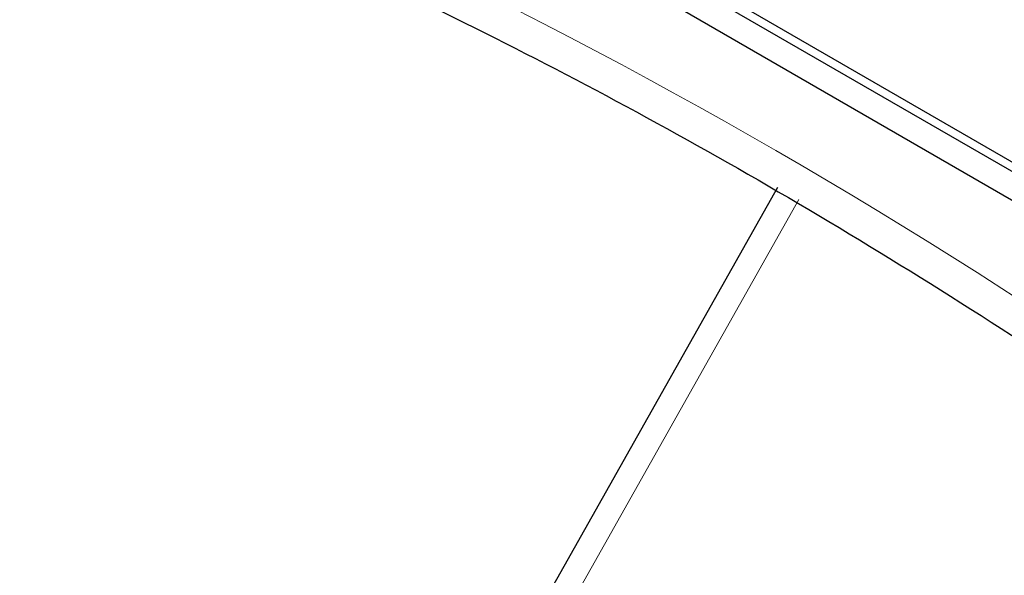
# Paper-space layout 'Blatt4' of a CAD drawing. Header units: millimetres. Extents: x 5 to 418, y 2 to 292.
# Tile 24 of 111: x 118.103 to 119.513, y 183.169 to 183.964. Entities that reach past the tile are written whole.
import ezdxf

# ---------------------------------------------------------------- set-up
doc = ezdxf.new("R2010")
doc.units = ezdxf.units.MM

psp = doc.layouts.new('Blatt4')

# ---------------------------------------------------------------- linework, layer by layer
at = {"color": 7, "linetype": 'Continuous', "lineweight": 25}
for p, q in [((116.1703, 185.6419), (122.0628, 182.2402)), ((117.6788, 184.8119), (122.0628, 182.281)), ((117.6906, 184.8187), (122.0746, 182.2878)), ((119.1877, 183.7238), (118.6423, 182.7566))]:
    psp.add_line(p, q, dxfattribs=at)
at = {"color": 7, "linetype": 'Continuous', "lineweight": 18}
psp.add_line((119.2186, 183.7069), (118.6732, 182.7398), dxfattribs=at)
psp.add_arc((115.1994, 176.8723), 7.9725, 50.30384, 69.70154, dxfattribs=at)
at = {"color": 7, "linetype": 'Continuous', "lineweight": 25}
psp.add_open_spline([(118.028, 184.2603), (118.1073, 184.2315), (118.3378, 184.1475), (118.7251, 183.9736), (119.1889, 183.7252), (119.6535, 183.433), (120.0258, 183.1662), (120.2416, 182.995), (120.3049, 182.9449)], degree=3, knots=[0, 0, 0, 0, 0.106109, 0.308603, 0.511101, 0.713584, 0.916095, 1, 1, 1, 1], dxfattribs=at)

doc.saveas('drawing.dxf')
